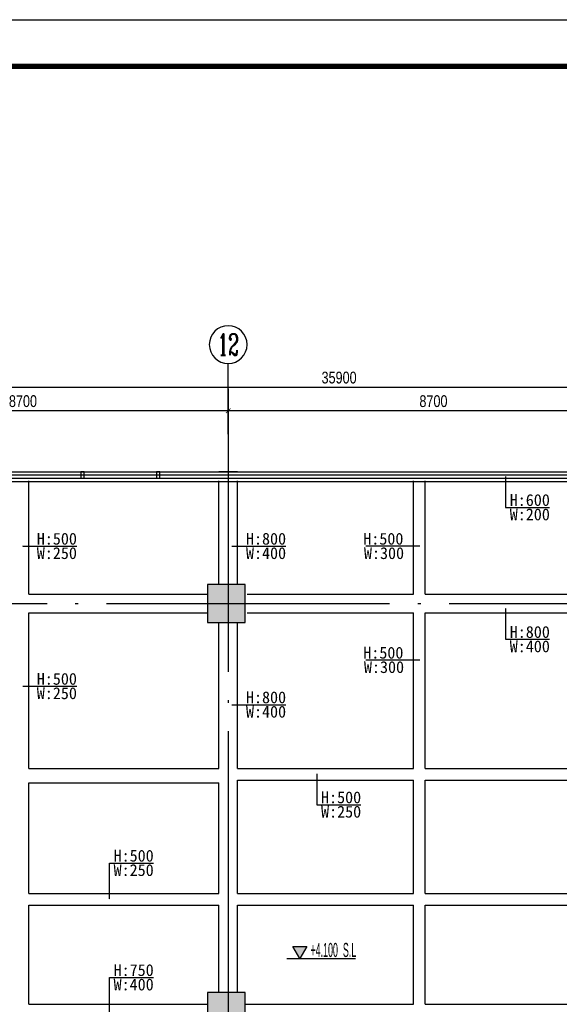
# Model space of a CAD drawing. Header units: millimetres. Extents: x -539149 to -534375, y 505028 to 505469.
# Tile 3 of 135: x -538949 to -538835, y 505250 to 505459. Entities that reach past the tile are written whole.
import ezdxf
from ezdxf.enums import TextEntityAlignment as Align

# ---------------------------------------------------------------- set-up
doc = ezdxf.new("R2010")
doc.units = ezdxf.units.MM
doc.header["$LTSCALE"] = 10
for name, pattern in [('ACAD_ISO03W100', [30, 12, -18]), ('CENTER2', [1.125, 0.75, -0.125, 0.125, -0.125]), ('DOTE', [2.4200000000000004, 2, -0.2, 0.02, -0.2])]:
    doc.linetypes.add(name, pattern=pattern)
doc.layers.get('Defpoints').update_dxf_attribs({"color": 8})
for name, color, linetype in [('A-建筑-原墙体', 2, 'Continuous'), ('A-建筑-柱子、剪力墙', 251, 'Continuous'), ('A-建筑-窗户', 4, 'Continuous'), ('A-建筑-轴号', 3, 'Continuous'), ('A-建筑-轴线', 16, 'CENTER2'), ('A2图框$0$E-图框', 100, 'Continuous'), ('AXIS_TEXT', 50, 'Continuous'), ('B-平面-家具L', 30, 'Continuous'), ('B-平面-尺寸', 8, 'Continuous'), ('C-顶棚-梁位', 16, 'Continuous'), ('E--图例', 3, 'Continuous'), ('E-文本', 7, 'Continuous')]:
    doc.layers.add(name, color=color, linetype=linetype)
doc.layers.add('A-批量打印图层', color=251, linetype='Continuous', plot=False)
doc.layers.add('A2图框$0$图框外线', color=1, linetype='Continuous', plot=False)
doc.styles.add('_TCH_AXIS', font='COMPLEX', dxfattribs={"bigfont": 'GBCBIG'})
doc.styles.add('ar', font='arial.ttf')
doc.styles.add('CCD_DIM', font='txt', dxfattribs={"width": 0.8})
doc.styles.add('COMPLEX', font='COMPLEX')
doc.styles.add('TXT', font='gbenor.shx', dxfattribs={"width": 0.7})
doc.styles.add('黑体', font='simhei.ttf')
doc.dimstyles.new('1-1', dxfattribs={"dimscale": 0, "dimtxt": 2.5, "dimasz": 1, "dimexe": 1, "dimexo": 1, "dimgap": 0.75, "dimtad": 1, "dimdec": 0, "dimrnd": 0.004999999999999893, "dimzin": 0, "dimdsep": 46, "dimtxsty": 'CCD_DIM', "dimblk": 'ARCHTICK', "dimcen": 0.13, "dimclrd": 44, "dimclre": 44, "dimclrt": 50, "dimadec": 0, "dimazin": 0, "dimtfac": 1, "dimtdec": 0, "dimtix": 1, "dimtmove": 2, "dimatfit": 3, "dimldrblk": 'HBA_Leader_Dot', "dimfxl": 5, "dimfxlon": 1, "dimtvp": 1, "dimtolj": 1, "dimtzin": 0, "dimarcsym": 0})
doc.dimstyles.new('HAHD-1', dxfattribs={"dimtxt": 2.5, "dimasz": 2, "dimexe": 1, "dimexo": 0, "dimgap": 0.3, "dimtad": 1, "dimdec": 0, "dimzin": 0, "dimdsep": 46, "dimtxsty": 'TXT', "dimblk": 'DOTSMALL', "dimcen": 0.09, "dimclrd": 8, "dimclre": 8, "dimclrt": 256, "dimadec": 0, "dimazin": 0, "dimtfac": 1, "dimtdec": 0, "dimtix": 1, "dimtofl": 0, "dimtmove": 2, "dimatfit": 3, "dimldrblk": 'DOTSMALL', "dimfxl": 1, "dimtolj": 1, "dimtzin": 0, "dimarcsym": 0})

# ---------------------------------------------------------------- blocks, each defined once
blk = doc.blocks.new('A2图框')
at = {"layer": 'A2图框$0$E-图框', "color": 4, "const_width": 1.131313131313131}
blk.add_lwpolyline([(-363.4031259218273, 295.2979469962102), (209.3847528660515, 295.2979469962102), (209.3847528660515, -104.9040732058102), (-363.4031259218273, -104.9040732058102)], close=True, dxfattribs=at)
at = {"layer": 'A2图框$0$图框外线', "color": 1}
blk.add_lwpolyline([(-374.7162572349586, 305.1969368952), (219.2837427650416, 305.1969368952), (219.2837427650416, -114.8030631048), (-374.7162572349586, -114.8030631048)], close=True, dxfattribs=at)
blk.add_lwpolyline([(-374.7162572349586, 305.1969368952), (219.2837427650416, 305.1969368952), (219.2837427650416, -114.8030631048), (-374.7162572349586, -114.8030631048)], close=True, dxfattribs=at)
blk.add_lwpolyline([(-374.7162572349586, 305.1969368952), (219.2837427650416, 305.1969368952), (219.2837427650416, -114.8030631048), (-374.7162572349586, -114.8030631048)], close=True, dxfattribs=at)
blk = doc.blocks.new('梁位')
at = {"layer": 'C-顶棚-梁位', "linetype": 'ACAD_ISO03W100', "ltscale": 8}
for p, q in [((-535497.2732111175, 505362.5976881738, 0.06894340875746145), (-535256.2732180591, 505362.5976881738, 0.06894340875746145)), ((-535343.2732027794, 505362.6988653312, 0.06894340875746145), (-535339.2732027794, 505362.6988653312, 0.06894340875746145)), ((-535383.5232027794, 505336.6998128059, 0.06894340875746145), (-535383.5232027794, 505360.6998280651, 0.06894340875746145)), ((-535383.5232028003, 505360.5986509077, 0.06894340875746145), (-535343.2732028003, 505360.5986509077, 0.06894340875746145)), ((-535343.2732027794, 505338.6988629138, 0.06894340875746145), (-535343.2732027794, 505360.6998280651, 0.06894340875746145)), ((-535339.2732027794, 505338.6988629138, 0.06894340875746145), (-535339.2732027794, 505360.6998280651, 0.06894340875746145)), ((-535339.2732028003, 505360.5986509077, 0.06894340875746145), (-535302.0232180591, 505360.5986509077, 0.06894340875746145)), ((-535302.0232180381, 505336.6998128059, 0.06894340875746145), (-535302.0232180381, 505360.6998280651, 0.06894340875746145)), ((-535299.5232180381, 505336.6998128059, 0.06894340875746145), (-535299.5232180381, 505360.6998280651, 0.06894340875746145)), ((-535299.5232180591, 505360.5986509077, 0.06894340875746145), (-535256.2732180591, 505360.5986509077, 0.06894340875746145)), ((-535383.5232027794, 505336.6998128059, 0.06894340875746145), (-535345.7732027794, 505336.6998128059, 0.06894340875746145)), ((-535337.2732180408, 505336.6998128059, 0.06894340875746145), (-535302.0232180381, 505336.6998128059, 0.06894340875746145)), ((-535299.5232180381, 505336.6998128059, 0.06894340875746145), (-535260.1732111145, 505336.6998128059, 0.06894340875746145)), ((-535383.5232027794, 505332.6998128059, 0.06894340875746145), (-535345.7732027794, 505332.6998128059, 0.06894340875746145)), ((-535383.5232027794, 505299.6998284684, 0.06894340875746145), (-535383.5232027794, 505332.6998128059, 0.06894340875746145)), ((-535337.2732180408, 505332.6998128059, 0.06894340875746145), (-535302.0232180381, 505332.6998128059, 0.06894340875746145)), ((-535302.0232180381, 505299.6998284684, 0.06894340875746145), (-535302.0232180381, 505332.6998128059, 0.06894340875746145)), ((-535299.5232180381, 505332.6998128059, 0.06894340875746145), (-535260.1732111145, 505332.6998128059, 0.06894340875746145)), ((-535299.5232180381, 505299.6998284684, 0.06894340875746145), (-535299.5232180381, 505332.6998128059, 0.06894340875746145)), ((-535343.2732027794, 505299.6998284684, 0.06894340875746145), (-535343.2732027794, 505330.6988629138, 0.06894340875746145)), ((-535339.2732027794, 505299.6998284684, 0.06894340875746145), (-535339.2732027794, 505330.6988629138, 0.06894340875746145)), ((-535383.5232027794, 505299.6998284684, 0.06894340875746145), (-535343.2732027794, 505299.6998284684, 0.06894340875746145)), ((-535339.2732027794, 505299.6998284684, 0.06894340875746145), (-535302.0232180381, 505299.6998284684, 0.06894340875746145)), ((-535299.5232180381, 505299.6998284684, 0.06894340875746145), (-535256.2732180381, 505299.6998284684, 0.06894340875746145)), ((-535383.5232027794, 505296.6998284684, 0.06894340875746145), (-535343.2732027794, 505296.6998284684, 0.06894340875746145)), ((-535383.5232027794, 505273.1997517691, 0.06894340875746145), (-535383.5232027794, 505296.6998284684, 0.06894340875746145)), ((-535343.2732027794, 505273.1997517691, 0.06894340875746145), (-535343.2732027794, 505296.6998284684, 0.06894340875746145)), ((-535339.2732027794, 505273.1997517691, 0.06894340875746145), (-535339.2732027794, 505297.1998284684, 0.06894340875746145)), ((-535339.2732027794, 505297.1998284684, 0.06894340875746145), (-535302.0232180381, 505297.1998284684, 0.06894340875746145)), ((-535302.0232180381, 505273.1997517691, 0.06894340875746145), (-535302.0232180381, 505297.1998284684, 0.06894340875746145)), ((-535299.5232180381, 505297.1998284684, 0.06894340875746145), (-535256.2732180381, 505297.1998284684, 0.06894340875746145)), ((-535299.5232180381, 505273.1997517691, 0.06894340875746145), (-535299.5232180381, 505297.1998284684, 0.06894340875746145)), ((-535383.5232027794, 505273.1997517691, 0.06894340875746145), (-535343.2732027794, 505273.1997517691, 0.06894340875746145)), ((-535339.2732027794, 505273.1997517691, 0.06894340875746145), (-535302.0232180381, 505273.1997517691, 0.06894340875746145)), ((-535299.5232180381, 505273.1997517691, 0.06894340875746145), (-535257.773218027, 505273.1997517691, 0.06894340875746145)), ((-535383.5232027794, 505249.6998280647, 0.06894340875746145), (-535383.5232027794, 505270.6997517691, 0.06894340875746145)), ((-535383.5232027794, 505270.6997517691, 0.06894340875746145), (-535343.2732027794, 505270.6997517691, 0.06894340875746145)), ((-535343.2732027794, 505252.1988653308, 0.06894340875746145), (-535343.2732027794, 505270.6997517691, 0.06894340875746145)), ((-535339.2732027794, 505252.1988653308, 0.06894340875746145), (-535339.2732027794, 505270.6997517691, 0.06894340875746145)), ((-535339.2732027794, 505270.6997517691, 0.06894340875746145), (-535302.0232180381, 505270.6997517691, 0.06894340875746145)), ((-535302.0232180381, 505249.6998280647, 0.06894340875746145), (-535302.0232180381, 505270.6997517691, 0.06894340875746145)), ((-535299.5232180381, 505249.6998280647, 0.06894340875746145), (-535299.5232180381, 505270.6997517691, 0.06894340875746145)), ((-535299.5232180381, 505270.6997517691, 0.06894340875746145), (-535257.773218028, 505270.6997517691, 0.06894340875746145)), ((-535383.5232027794, 505249.6998280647, 0.06894340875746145), (-535345.6731958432, 505249.6998280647, 0.06894340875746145)), ((-535337.6731958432, 505249.6998280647, 0.06894340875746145), (-535302.0232180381, 505249.6998280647, 0.06894340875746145)), ((-535299.5232180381, 505249.6998280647, 0.06894340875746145), (-535257.77321804, 505249.6998280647, 0.06894340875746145))]:
    blk.add_line(p, q, dxfattribs=at)
blk = doc.blocks.new('_ArchTick')
at = {"color": 0, "linetype": 'ByBlock', "const_width": 0.15}
blk.add_lwpolyline([(-0.5, -0.5), (0.5, 0.5)], dxfattribs=at)
blk = doc.blocks.new('HBA_Leader_Dot')
at = {"color": 0, "linetype": 'ByBlock'}
blk.add_line((-5, 0), (-10, 0), dxfattribs=at)
at = {"color": 0, "linetype": 'ByBlock', "const_width": 5}
blk.add_lwpolyline([(-2.5, 0, 1), (2.5, 0, 1)], format="xyb", close=True, dxfattribs=at)
blk = doc.blocks.new('_FZH')
at = {"layer": 'A-建筑-原墙体'}
blk.add_lwpolyline([(-0.5, -0.5), (0.5, -0.5), (0.5, 0.5), (-0.5, 0.5)], close=True, dxfattribs=at)
at = {"layer": 'A-建筑-柱子、剪力墙'}
blk.add_solid([(-0.5, -0.5), (0.5, -0.5), (-0.5, 0.5), (0.5, 0.5)], dxfattribs=at)
blk = doc.blocks.new('_AXISO')
blk.add_circle((0, 0), 0.5)
at = {"layer": 'AXIS_TEXT', "style": 'COMPLEX', "width": 1.041666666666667}
blk.add_attdef('A', text='', height=0.56, dxfattribs=at).set_placement((-0.25, -0.28), (0.25, -0.28), align=Align.FIT)
blk = doc.blocks.new('_DOTSMALL')
at = {"color": 0, "linetype": 'ByBlock', "const_width": 0.5}
blk.add_lwpolyline([(-0.0625, 0, 1), (0.0625, 0, 1)], format="xyb", close=True, dxfattribs=at)
blk = doc.blocks.new('Elevation')
at = {"layer": 'E--图例'}
blk.add_hatch(color=8, dxfattribs=at).paths.add_polyline_path([(4.167052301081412, 2.474873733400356), (2.697825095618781, -4.871197e-10), (1.228597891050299, 2.474873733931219)])
blk.add_line((0, 0), (14.201826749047, -2.6502676e-09), dxfattribs=at)
blk.add_lwpolyline([(4.167052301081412, 2.474873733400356), (2.697825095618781, -4.871197e-10), (1.228597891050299, 2.474873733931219)], close=True, dxfattribs=at)
at = {"layer": 'E-文本', "style": 'TXT', "width": 0.7250908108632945}
blk.add_attdef('ELEV', text='', height=2.5, dxfattribs=at).set_placement((4.891575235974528, 0.3231883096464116), (14.25733154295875, 0.3231883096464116), align=Align.FIT)
blk = doc.blocks.new('Q')
at = {"layer": 'A-建筑-窗户', "ltscale": 0.01}
for p, q in [((-535476.3732111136, 505362.6486509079, 0.06894340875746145), (-535171.7732111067, 505362.6486509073, 0.06894340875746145)), ((-535476.3732111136, 505361.2486509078, 0.06894340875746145), (-535171.773211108, 505361.2486509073, 0.06894340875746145)), ((-535403.7732111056, 505361.9508075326, 0.06894340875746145), (-535172.4732111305, 505361.9819842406, 0.06894340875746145))]:
    blk.add_line(p, q, dxfattribs=at)
at = {"layer": 'A-建筑-窗户', "ltscale": 0.01, "elevation": 0.06894340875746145}
for points in [[(-535372.4732111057, 505361.2486509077), (-535371.7732111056, 505361.2486509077), (-535371.7732111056, 505362.6486509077), (-535372.4732111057, 505362.6486509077)], [(-535356.4732111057, 505361.2486509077), (-535355.7732111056, 505361.2486509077), (-535355.7732111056, 505362.6486509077), (-535356.4732111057, 505362.6486509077)]]:
    blk.add_lwpolyline(points, close=True, dxfattribs=at)
at = {"layer": 'A-建筑-轴号', "ltscale": 0.01}
blk.add_line((-535341.2732111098, 505370.5986509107, 0.06894340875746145), (-535341.2732111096, 505385.5986509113, 0.06894340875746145), dxfattribs=at)
at = {"layer": 'B-平面-家具L', "ltscale": 0.01}
blk.add_line((-535426.7732111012, 505360.5986509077, 0.06894340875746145), (-535171.773211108, 505360.5986509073, 0.06894340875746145), dxfattribs=at)
at = {"layer": 'A-建筑-原墙体', "ltscale": 0.01}
for p, xscale, yscale, zscale in [((-535341.6731958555, 505334.6987123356, 0.06894340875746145), 8, 8, 8), ((-535341.6731958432, 505247.6987275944, 0.06894340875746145), 7.99999999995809, 9, 9)]:
    blk.add_blockref('_FZH', p, dxfattribs=dict(at, xscale=xscale, yscale=yscale, zscale=zscale))
at = {"layer": 'A-建筑-轴号', "ltscale": 0.01}
ref = blk.add_blockref('_AXISO', (-535341.2732111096, 505389.5986509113, 0.06894340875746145), dxfattribs=dict(at, xscale=-8, yscale=8, zscale=8, rotation=180))
ref.add_attrib('A', '12', dxfattribs={"layer": 'AXIS_TEXT', "height": 4.525483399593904, "style": '_TCH_AXIS', "width": 0.7241379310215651}).set_placement((-535343.5359528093, 505387.3359092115, 0.06894340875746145), (-535339.0104694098, 505387.3359092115, 0.06894340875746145), align=Align.FIT)
at = {"layer": 'B-平面-尺寸', "ltscale": 0.01}
blk.add_linear_dim(base=(-535138.2732111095, 505380.5986509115, 0.06894340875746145), p1=(-535497.2732111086, 505370.1987272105, 0.06894340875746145), p2=(-535138.2732111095, 505370.1987272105, 0.06894340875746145), dimstyle='1-1', override={"dimscale": 0.9999999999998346, "dimlfac": 100}, dxfattribs=at).render()
for p1, p2 in [((-535428.2732111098, 505365.5985742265, 0.06894340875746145), (-535341.2732111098, 505365.5985742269, 0.06894340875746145)), ((-535341.2732111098, 505365.5985742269, 0.06894340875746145), (-535254.2732111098, 505365.5985742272, 0.06894340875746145))]:
    blk.add_aligned_dim(p1=p1, p2=p2, distance=10.000076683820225, dimstyle='1-1', override={"dimscale": 0.9999999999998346, "dimlfac": 100}, dxfattribs=at).render()

msp = doc.modelspace()

# ---------------------------------------------------------------- linework, layer by layer
at = {"layer": 'A-建筑-轴线', "linetype": 'DOTE', "ltscale": 3}
for p, q in [((-538905.2732111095, 505380.1986506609, 0.06894340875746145), (-538905.2732111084, 505115.6986509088, 0.06894340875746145)), ((-539076.2732110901, 505334.6987272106), (-538686.2732110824, 505334.6987272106))]:
    msp.add_line(p, q, dxfattribs=at)
at = {"layer": 'A-批量打印图层'}
msp.add_lwpolyline([(-539137.9614833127, 505458.5096570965), (-538543.9614833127, 505458.5096570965), (-538543.9614833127, 505038.5096570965), (-539137.9614833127, 505038.5096570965)], close=True, dxfattribs=at)
at = {"layer": 'Defpoints', "linetype": 'Continuous', "ltscale": 0.5}
msp.add_lwpolyline([(-539126.6483519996, 505053.9086469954), (-538607.8604732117, 505053.9086469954), (-538607.8604732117, 505448.6106671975), (-539126.6483519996, 505448.6106671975)], close=True, dxfattribs=at)

# ---------------------------------------------------------------- block references
for name in ['Q', '梁位']:
    msp.add_blockref(name, (-3564, 0))
at = {"layer": 'A-建筑-窗户', "ltscale": 0.5}
msp.add_blockref('A2图框', (-538763.2452260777, 505153.3127202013), dxfattribs=at)
at = {"layer": 'E-文本'}
ref = msp.add_blockref('Elevation', (-538892.8689759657, 505259.3942668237), dxfattribs=dict(at, xscale=1.028571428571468, yscale=1.028571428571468, zscale=1.028571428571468))
ref.add_attrib('ELEV', '+4.100  S.L', (-538887.8376415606, 505259.7266890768, 4.81899324e-09), dxfattribs={"layer": '0', "height": 3, "style": 'ar', "width": 0.45})

# ---------------------------------------------------------------- texts
at = {"layer": 'E-文本', "style": '黑体'}
for s, p in [('H:600', (-538845.6074673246, 505356.6445453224)), ('W:200', (-538845.6074673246, 505353.5942785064)), ('H:500', (-538945.8441751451, 505348.4336197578)), ('H:800', (-538901.5083369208, 505348.4336197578)), ('H:500', (-538876.6460253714, 505348.4336197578)), ('W:250', (-538945.8441751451, 505345.3833529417)), ('W:400', (-538901.5083369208, 505345.3833529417)), ('W:300', (-538876.5055759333, 505345.3833529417)), ('H:800', (-538845.6074673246, 505328.66255582)), ('W:400', (-538845.6074673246, 505325.612289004)), ('H:500', (-538876.6460253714, 505324.2635283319)), ('W:300', (-538876.5055759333, 505321.2132615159)), ('H:500', (-538945.8441751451, 505318.7231382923)), ('W:250', (-538945.8441751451, 505315.6728714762)), ('H:800', (-538901.5083369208, 505314.799805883)), ('W:400', (-538901.5083369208, 505311.7495390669)), ('H:500', (-538885.5969643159, 505293.5909003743)), ('W:250', (-538885.5969643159, 505290.5406335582)), ('H:500', (-538929.5639888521, 505281.2116889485)), ('W:250', (-538929.5639888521, 505278.1614221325)), ('H:750', (-538929.5639888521, 505256.953773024)), ('W:400', (-538929.5639888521, 505253.9035062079))]:
    msp.add_text(s, height=2.5, dxfattribs=at).set_placement(p, align=Align.MIDDLE_LEFT)

# ---------------------------------------------------------------- leaders
at = {"layer": 'E-文本'}
for points in [[(-538846.4896398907, 505361.6270737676), (-538846.4896398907, 505355.0886061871), (-538837.1523270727, 505355.0886061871)], [(-538948.8282019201, 505346.8776806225), (-538942.6000721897, 505346.8776806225), (-538937.3890348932, 505346.8776806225)], [(-538904.4923636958, 505346.8776806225), (-538898.2642339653, 505346.8776806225), (-538893.0531966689, 505346.8776806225)], [(-538864.6872794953, 505346.8776806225), (-538870.9154092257, 505346.8776806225), (-538876.1264465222, 505346.8776806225)], [(-538846.4896398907, 505333.6450842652), (-538846.4896398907, 505327.1066166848), (-538837.1523270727, 505327.1066166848)], [(-538864.6872794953, 505322.7075891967), (-538870.9154092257, 505322.7075891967), (-538876.1264465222, 505322.7075891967)], [(-538948.8282019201, 505317.167199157), (-538942.6000721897, 505317.167199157), (-538937.3890348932, 505317.167199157)], [(-538904.4923636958, 505313.2438667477), (-538898.2642339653, 505313.2438667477), (-538893.0531966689, 505313.2438667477)], [(-538886.479136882, 505298.5734288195), (-538886.479136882, 505292.034961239), (-538877.141824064, 505292.034961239)], [(-538930.4461614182, 505272.0319966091), (-538930.4461614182, 505279.6557498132), (-538921.1088486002, 505279.6557498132)], [(-538930.4461614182, 505247.7740806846), (-538930.4461614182, 505255.3978338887), (-538921.1088486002, 505255.3978338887)]]:
    msp.add_leader(points, dimstyle='HAHD-1', override={"dimscale": 0.1171617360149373}, dxfattribs=at)

doc.saveas('drawing.dxf')
